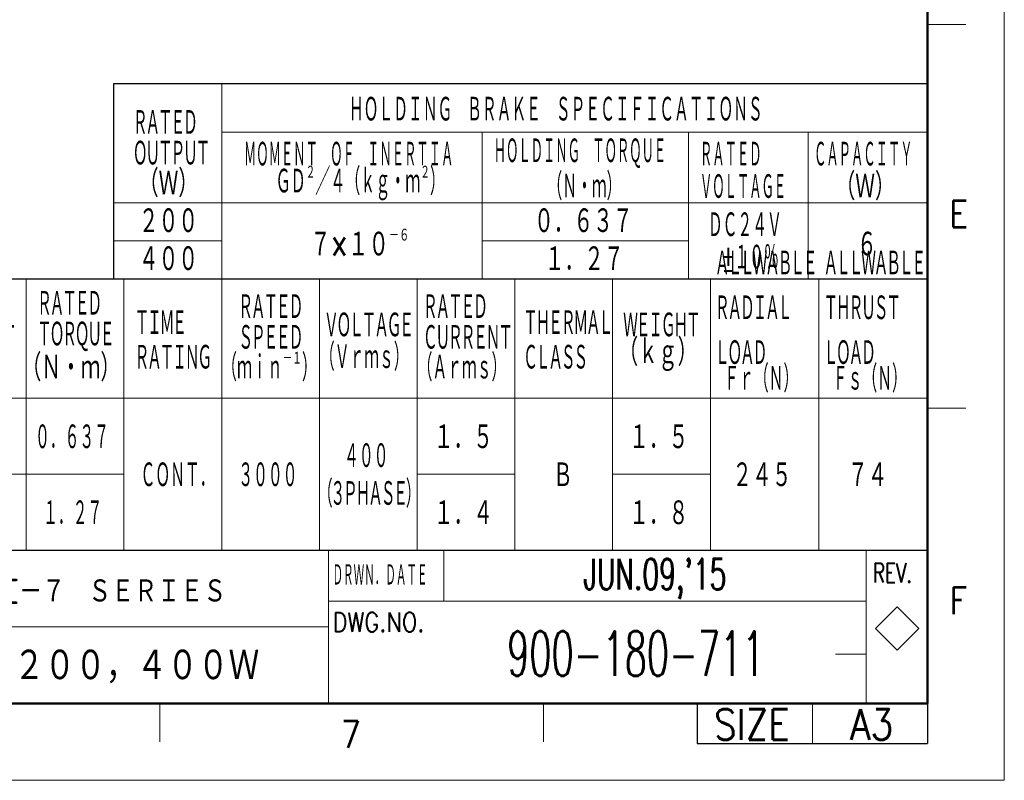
# Model space of a CAD drawing. Header units: millimetres. Extents: x 0 to 594, y 0 to 420.
# Tile 69 of 132: x 413 to 594, y 0 to 140. Entities that reach past the tile are written whole.
import ezdxf

# ---------------------------------------------------------------- set-up
doc = ezdxf.new("R2010")
doc.units = ezdxf.units.MM
doc.header["$LTSCALE"] = 0.257233
doc.layers.add('NoLayerName_001', color=7, linetype='Continuous')
doc.styles.get("Standard").update_dxf_attribs({"font": 'txt', "bigfont": 'extfont2'})

# ---------------------------------------------------------------- blocks, each defined once
blk = doc.blocks.new('JZB_0004')
at = {"layer": 'NoLayerName_001', "color": 3, "lineweight": 13}
for s, insert, char_height, attachment_point in [("\\A1;\\W0.6383;JUN.09,'15", (237.32, 14.64), 4, 5), ('\\A1;\\W0.6000;K.ARAI', (84.82, 14.64), 3.27, 5), ('\\A1;\\W0.8333;ＡＣ\u3000ＳＥＲＶＯＭＯＴＯＲ\u3000Σ－７\u3000ＳＥＲＩＥＳ', (110.32, 13.01), 3.27, 4), ('\\A1;\\W0.5714;T.HIROSE', (84.82, 8.14), 3.27, 5), ('\\A1;\\W0.5789;900-180-711', (234.82, 4.89), 5.82, 5), ('\\A1;\\W0.8333;ＳＧＭ７Ｊ\u3000ＭＯＤＥＬ\u3000２００，４００Ｗ', (145.82, 3.26), 4.36, 5), ('\\A1;\\W0.6818;√2', (6.82, 1.64), 3.27, 5), ('\\A1;\\W0.7500;1', (0.82, 1.64), 3.27, 5), ('\\A1;\\W0.6000;K.AOKI', (84.82, 1.64), 3.27, 5)]:
    blk.add_mtext(s, dxfattribs=dict(at, insert=insert, char_height=char_height, attachment_point=attachment_point))

msp = doc.modelspace()

# ---------------------------------------------------------------- linework, layer by layer
at = {"layer": 'NoLayerName_001', "color": 7, "linetype": 'Continuous', "lineweight": 13}
for p, q in [((593.9754, 0), (593.9754, 420.0255)), ((490.7368, 32.9986), (490.7368, 42.4268)), ((574.2398, 31.9874), (570.2398, 27.9874)), ((578.2399, 27.9874), (574.2398, 31.9874)), ((570.2398, 27.9874), (574.2398, 23.9874)), ((574.2398, 23.9874), (578.2399, 27.9874)), ((558.6197, 14.1423), (558.6197, 6.774)), ((593.9754, 0), (0, 0))]:
    msp.add_line(p, q, dxfattribs=at)
at = {"layer": 'NoLayerName_001', "color": 7, "linetype": 'Continuous', "lineweight": 50}
for p, q in [((579.8331, 405.8832), (579.8331, 14.1423)), ((579.8331, 14.1423), (35.3557, 14.1423))]:
    msp.add_line(p, q, dxfattribs=at)
at = {"layer": 'NoLayerName_001', "color": 2, "linetype": 'Continuous', "lineweight": 13}
for p, q in [((579.8331, 139.3014), (586.9043, 139.3014)), ((449.8331, 128.4268), (449.8331, 92.4268)), ((449.8331, 119.4268), (579.8331, 119.4268)), ((497.8331, 119.4268), (497.8331, 92.4268)), ((535.8331, 119.4268), (535.8331, 92.4268)), ((557.8331, 119.4268), (557.8331, 92.4268)), ((429.9939, 106.4268), (579.8331, 106.4268)), ((449.8331, 99.4268), (429.9939, 99.4268)), ((497.8331, 99.4268), (535.8331, 99.4268)), ((413.8331, 92.4268), (413.8331, 42.4268)), ((431.8331, 92.4268), (431.8331, 42.4268)), ((449.8331, 92.4268), (449.8331, 42.4268)), ((467.8331, 92.4268), (467.8331, 42.4268)), ((485.8331, 92.4268), (485.8331, 42.4268)), ((503.8331, 92.4268), (503.8331, 42.4268)), ((521.8331, 92.4268), (521.8331, 42.4268)), ((539.8331, 92.4268), (539.8331, 42.4268)), ((559.8331, 92.4268), (559.8331, 42.4268)), ((235.8331, 70.4268), (579.8331, 70.4268)), ((586.9043, 68.59), (579.8331, 68.59)), ((235.8331, 56.4268), (431.8331, 56.4268)), ((485.8331, 56.4268), (503.8331, 56.4268)), ((521.8331, 56.4268), (539.8331, 56.4268)), ((469.5234, 42.4268), (469.5234, 14.1423)), ((568.5193, 14.1423), (568.5193, 42.4268)), ((568.5193, 42.1297), (568.5193, 14.1423)), ((469.5234, 32.9986), (568.5193, 32.9986)), ((469.5234, 28.2845), (332.3434, 28.2845)), ((568.5193, 23.2734), (562.8624, 23.2734)), ((438.4104, 14.1423), (438.4104, 7.0711)), ((509.1218, 14.1423), (509.1218, 7.0711))]:
    msp.add_line(p, q, dxfattribs=at)
at = {"layer": 'NoLayerName_001', "color": 7, "linetype": 'Continuous', "lineweight": 25}
for p, q in [((429.9939, 92.4268), (429.9939, 128.4268)), ((429.9939, 128.4268), (579.8331, 128.4268)), ((235.8331, 92.4268), (579.8331, 92.4268)), ((35.3557, 42.4268), (579.8331, 42.4268)), ((537.4063, 14.1423), (537.4063, 6.774)), ((579.8331, 14.1423), (579.8331, 7.0711)), ((579.8331, 13.8451), (579.8331, 6.774)), ((579.8331, 13.8451), (579.8331, 6.774)), ((537.4063, 6.774), (579.8331, 6.774))]:
    msp.add_line(p, q, dxfattribs=at)

# ---------------------------------------------------------------- block references
at = {"layer": 'NoLayerName_001', "xscale": 1.414227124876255, "yscale": 1.414227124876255, "zscale": 1.414227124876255}
msp.add_blockref('JZB_0004', (194.0072, 16.4262), dxfattribs=at)

# ---------------------------------------------------------------- texts
at = {"layer": 'NoLayerName_001', "color": 3, "lineweight": 13, "char_height": 4.949795, "attachment_point": 7}
for s, insert in [('\\A1;\\W0.5000;ＨＯＬＤＩＮＧ\u3000ＢＲＡＫＥ\u3000ＳＰＥＣＩＦＩＣＡＴＩＯＮＳ', (473.2548, 121.112)), ('\\A1;\\W0.4167;ＭＯＭＥＮＴ\u3000ＯＦ\u3000ＩＮＥＲＴＩＡ', (453.9362, 112.822)), ('\\A1;\\W0.4167;ＨＯＬＤＩＮＧ\u3000ＴＯＲＱＵＥ', (499.9401, 112.822)), ('\\A1;\\W0.4167;ＲＡＴＥＤ', (537.9235, 112.822)), ('\\A1;\\W0.4167;ＣＡＰＡＣＩＴＹ', (558.9335, 112.822)), ('\\A1;\\W0.6667;（Ｗ）', (434.5828, 107.4268)), ('\\A1;\\W0.5077;ＧＤ{\\A1;\\H0.50x;\\S２^ ;}／４（ｋｇ・ｍ{\\A1;\\H0.50x;\\S２^ ;}）', (459.782, 106.8566)), ('\\A1;\\W0.5000;（Ｎ・ｍ）', (509.8397, 106.8566)), ('\\A1;\\W0.6667;（Ｗ）', (562.8934, 106.8566)), ('\\A1;\\W0.4167;ＶＯＬＴＡＧＥ', (537.9235, 106.8566)), ('\\A1;\\W0.6667;２００', (434.5828, 100.5592)), ('\\A1;\\W0.6667;０．６３７', (507.3648, 100.5592)), ('\\A1;\\W0.5000;ＤＣ２４Ｖ', (539.3792, 99.822)), ('\\A1;\\W0.6897;７×１０{\\A1;\\H0.50x;\\S－６^ ;}', (466.1427, 96.2552)), ('\\A1;\\W0.6667;６', (566.8532, 96.2552)), ('\\A1;\\W0.6667;４００', (434.5828, 93.5592)), ('\\A1;\\W0.6667;１．２７', (509.3447, 93.5592)), ('\\A1;\\W0.5000;±１０％', (541.9295, 93.8566)), ('\\A1;\\W0.5000;\\T0.7500;ＡＬＬＷＡＢＬＥ\\PＲＡＤＩＡＬ\\PＬＯＡＤ', (540.666, 76.2586)), ('\\A1;\\W0.5000;\\T0.7500;ＡＬＬＷＡＢＬＥ\\PＴＨＲＵＳＴ\\PＬＯＡＤ', (560.666, 76.2586)), ('\\A1;\\W0.5000;\\T0.7500;ＶＯＬＴＡＧＥ', (468.666, 81.3558)), ('\\A1;\\W0.5000;\\T0.7500;ＷＥＩＧＨＴ', (523.7797, 81.3558)), ('\\A1;\\W0.5000;（Ｖｒｍｓ）', (467.9235, 75.4061)), ('\\A1;\\W0.6667;（ｋｇ）', (522.9134, 75.4061)), ('\\A1;\\W0.6667;（Ｎ・ｍ）', (412.9827, 73.4784)), ('\\A1;\\W0.5143;（ｍｉｎ{\\A1;\\H0.50x;\\S－１^ ;}）', (449.8431, 73.4784)), ('\\A1;\\W0.5000;（Ａｒｍｓ）', (485.9235, 73.4784)), ('\\A1;\\W0.5000;Ｆｒ（Ｎ）', (542.4084, 71.4268)), ('\\A1;\\W0.5000;Ｆｓ（Ｎ）', (562.4084, 71.4268)), ('\\A1;\\W0.5000;０．６３７', (415.4576, 60.7389)), ('\\A1;\\W0.6667;１．５', (488.8934, 60.7389)), ('\\A1;\\W0.6667;１．５', (524.8934, 60.7389)), ('\\A1;\\W0.5000;４００', (472.3783, 57.2739)), ('\\A1;\\W0.5000;ＣＯＮＴ．', (434.8934, 53.7389)), ('\\A1;\\W0.5000;３０００', (452.8934, 53.7389)), ('\\A1;\\W0.6667;Ｂ', (510.8532, 53.7389)), ('\\A1;\\W0.6667;２４５', (543.8934, 53.7389)), ('\\A1;\\W0.6667;７４', (565.195, 53.7389)), ('\\A1;\\W0.5000;\\T0.7500;（３ＰＨＡＳＥ）', (467.5523, 50.2039)), ('\\A1;\\W0.5000;１．２７', (416.9425, 46.7389)), ('\\A1;\\W0.6667;１．４', (488.8934, 46.7389)), ('\\A1;\\W0.6667;１．８', (524.8934, 46.7389))]:
    msp.add_mtext(s, dxfattribs=dict(at, insert=insert))
for s, insert, line_spacing_factor in [('\\A1;\\W0.5000;\\T0.7500;ＲＡＴＥＤ\\PＯＵＴＰＵＴ', (433.4691, 113.0116), 0.685714), ('\\A1;\\W0.5000;\\T0.7500;ＲＡＴＥＤ\\PＯＵＴＰＵＴ', (397.8288, 79.0632), 0.685714), ('\\A1;\\W0.5000;\\T0.7500;ＲＡＴＥＤ\\PＴＯＲＱＵＥ', (415.8288, 79.0632), 0.685714), ('\\A1;\\W0.5000;\\T0.7500;ＲＡＴＥＤ\\PＳＰＥＥＤ', (452.8934, 79.0632), 0.685714), ('\\A1;\\W0.5000;\\T0.7500;ＲＡＴＥＤ\\PＣＵＲＲＥＮＴ', (486.8934, 79.0632), 0.685714), ('\\A1;\\W0.5000;\\T0.7500;ＴＩＭＥ\\PＲＡＴＩＮＧ', (433.7797, 75.4061), 0.771429), ('\\A1;\\W0.5000;\\T0.7500;ＴＨＥＲＭＡＬ\\PＣＬＡＳＳ', (505.3509, 75.4061), 0.771429)]:
    msp.add_mtext(s, dxfattribs=dict(at, insert=insert, line_spacing_factor=line_spacing_factor))
at = {"layer": 'NoLayerName_001', "color": 2, "lineweight": 13}
for s, insert, char_height, attachment_point in [('\\A1;\\W0.8600;E', (583.8187, 101.9021), 4.949795, 7), ('\\A1;\\W0.4167;ＤＲＷＮ．ＤＡＴＥ', (470.2424, 35.6741), 4.242681, 7), ('\\A1;\\W0.7000;REV.', (569.7693, 36.4514), 3.535568, 7), ('\\A1;\\W0.8600;F', (583.8718, 30.6383), 4.949795, 7), ('\\A1;\\W0.8600;SIZE', (547.4891, 7.4811), 5.656908, 8), ('\\A1;\\W0.8600;A3', (569.5492, 7.4811), 5.656908, 8), ('\\A1;\\W0.8600;7', (471.774, 5.9841), 4.949795, 7)]:
    msp.add_mtext(s, dxfattribs=dict(at, insert=insert, char_height=char_height, attachment_point=attachment_point))
at = {"layer": 'NoLayerName_001', "color": 7, "lineweight": 13, "insert": (470.2424, 27.3769), "char_height": 3.535568, "attachment_point": 7}
msp.add_mtext('\\A1;\\W0.8600;DWG.NO.', dxfattribs=at)

doc.saveas('drawing.dxf')
